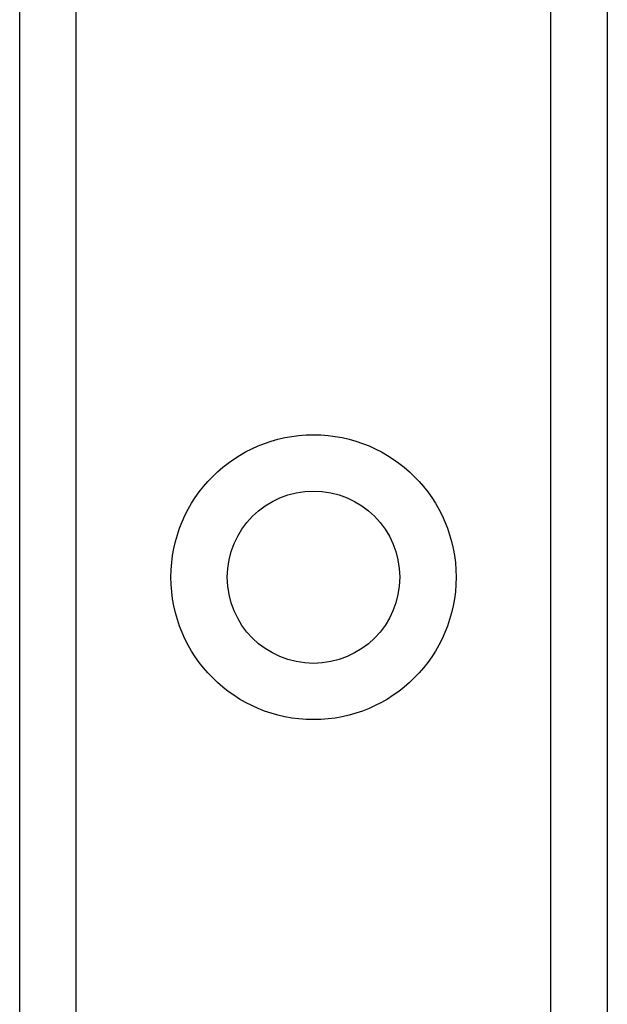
# Model space of a CAD drawing. Header units: inches. Extents: x 0 to 120, y -11 to 78.
# Tile 13 of 90: x 9.051 to 9.874, y 22.785 to 24.165. Entities that reach past the tile are written whole.
import ezdxf

# ---------------------------------------------------------------- set-up
doc = ezdxf.new("R2010")
doc.units = ezdxf.units.IN
doc.header["$LTSCALE"] = 7.213522
doc.header["$MEASUREMENT"] = 0
doc.layers.add('Visible Edges(ANSI)', color=7, linetype='Continuous', lineweight=25)
doc.layers.add('Visible Tangent Edges(ANSI)', color=7, linetype='Continuous', lineweight=25)

msp = doc.modelspace()

# ---------------------------------------------------------------- linework, layer by layer
at = {"layer": 'Visible Edges(ANSI)'}
for p, q in [((9.0513, 21.4045), (9.0513, 61.3978)), ((9.8743, 61.3978), (9.8743, 21.4045))]:
    msp.add_line(p, q, dxfattribs=at)
msp.add_circle((9.4628, 23.3834), 0.1208, dxfattribs=at)
at = {"layer": 'Visible Tangent Edges(ANSI)'}
for p, q in [((9.1301, 61.3978), (9.1301, 21.4045)), ((9.7954, 21.4045), (9.7954, 61.3978))]:
    msp.add_line(p, q, dxfattribs=at)
msp.add_circle((9.4628, 23.3834), 0.1997, dxfattribs=at)

doc.saveas('drawing.dxf')
